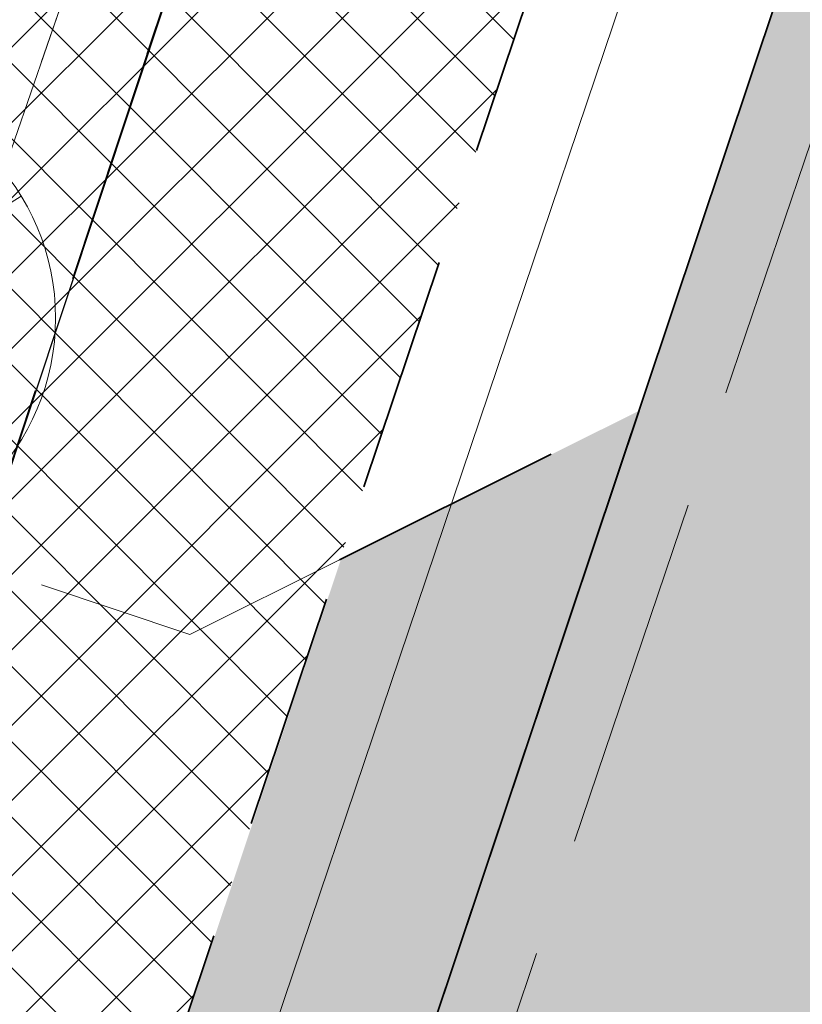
# Model space of a CAD drawing. Header units: metres. Extents: x 6599594 to 6600699, y 5687867 to 5691114.
# Tile 164 of 256: x 6599939.48 to 6599942.79, y 5688839.24 to 5688843.4. Entities that reach past the tile are written whole.
import ezdxf

# ---------------------------------------------------------------- set-up
doc = ezdxf.new("R2010")
doc.units = ezdxf.units.M
doc.header["$MEASUREMENT"] = 0
for name, pattern in [('1', [0]), ('BUF', [0]), ('BUG', [1.5, 1, -0.5]), ('GUK', [2, 1.5, -0.5]), ('GUZ', [1, 0.5, -0.5]), ('L_0_04', [1.5, 1, -0.5]), ('L_0_06', [2, 1.5, -0.5])]:
    doc.linetypes.add(name, pattern=pattern)
for name, color, linetype, lineweight in [('_kolor chodnik', 50, '1', 5), ('_kolor jezdnia', 4, '1', 0), ('_kolor pobocze', 211, '1', 5), ('_kolor zjazdy kostka', 7, '1', 5), ('_kolor ścieżka @ 1', 10, '1', 0), ('_kraweznik', 7, 'CONTINUOUS', 35), ('_kraweznik niski', 150, 'CONTINUOUS', 35), ('_linie', 7, 'BUG', 5), ('_obrzeze', 10, 'BUG', 35), ('_wycinka', 10, 'BUF', 15), ('Dzialki', 130, '1', 30), ('Kontury', 252, 'GUK', 9), ('OT_Komunikacja', 7, 'CONTINUOUS', 0), ('OT_ZagospodarowanieTerenu', 7, 'CONTINUOUS', 0), ('Uzytki', 252, 'GUZ', 9)]:
    doc.layers.add(name, color=color, linetype=linetype, lineweight=lineweight)
pattern_1 = [(45, (0, 0), (-0.1414213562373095, 0.1414213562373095), []), (135, (0, 0), (-0.1414213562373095, -0.1414213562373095), [])]

# ---------------------------------------------------------------- blocks, each defined once
blk = doc.blocks.new('ddddd')
at = {"layer": '_wycinka'}
for p, q in [((6600244.106448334, 5690836.218476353), (6600245.135551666, 5690834.535523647)), ((6600245.462476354, 5690835.891551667), (6600243.779523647, 5690834.862448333))]:
    blk.add_line(p, q, dxfattribs=at)
blk.add_circle((6600244.621, 5690835.377), 0.986329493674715, dxfattribs=at)

msp = doc.modelspace()

# ---------------------------------------------------------------- hatches: boundary and pattern name
at = {"layer": '_kolor chodnik'}
h = msp.add_hatch(dxfattribs=at)
h.set_pattern_fill('ANSI37', color=256, scale=1.6)
h.set_pattern_definition(pattern_1)
h.paths.add_polyline_path([(6599849.938171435, 5688542.085872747), (6599852.232147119, 5688548.938742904), (6599853.573135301, 5688548.489851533), (6599853.827082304, 5688549.248475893), (6599851.793849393, 5688549.929093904), (6599849.895278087, 5688548.982823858), (6599847.823506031, 5688542.793750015)])
edge = h.paths.add_edge_path()
edge.add_line((6600018.106075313, 5689087.454911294), (6600022.42781917, 5689091.229234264))
edge.add_line((6600022.42781917, 5689091.229234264), (6600020.233254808, 5689093.742094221))
edge.add_line((6600020.233254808, 5689093.742094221), (6600017.159471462, 5689091.057656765))
edge.add_arc((6600023.275194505, 5689085.385140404), 8.34143334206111, 137.1531558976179, 148.8016577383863)
edge.add_line((6600016.140105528, 5689089.706021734), (6600018.106075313, 5689087.454911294))
h.paths.add_polyline_path([(6600038.501784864, 5689187.59229436), (6600037.906968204, 5689187.700586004), (6600037.638296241, 5689186.224843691), (6600038.240083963, 5689186.115282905)])
h.paths.add_polyline_path([(6600069.098302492, 5689360.276020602), (6600068.321239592, 5689360.413462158), (6600068.064048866, 5689358.936495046), (6600068.836639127, 5689358.799546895)])
h.paths.add_polyline_path([(6600082.393785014, 5689362.950258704), (6600082.941124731, 5689366.103121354), (6600081.481377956, 5689366.361351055), (6600080.923159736, 5689363.210828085)])
h.paths.add_polyline_path([(6600074.022236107, 5689388.065861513), (6600072.983907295, 5689388.249860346), (6600072.723374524, 5689386.772538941), (6600073.760538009, 5689386.588865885)])
h.paths.add_polyline_path([(6600105.602402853, 5689486.45426531), (6600106.738797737, 5689489.760539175), (6600105.28818975, 5689490.281952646), (6600104.132785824, 5689486.965912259)])
h.paths.add_polyline_path([(6600132.519778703, 5689678.737346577), (6600131.636986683, 5689678.922259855), (6600131.330470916, 5689677.453953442), (6600132.212256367, 5689677.269208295)])
h.paths.add_polyline_path([(6600156.649397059, 5689798.7449027), (6600156.48800471, 5689797.95886096), (6600157.450195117, 5689797.757316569), (6600157.615023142, 5689798.542205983)])
h.paths.add_polyline_path([(6600189.055358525, 5689948.643107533), (6600187.902868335, 5689948.884512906), (6600187.600024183, 5689947.417400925), (6600188.748131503, 5689947.176379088)])
edge = h.paths.add_edge_path()
edge.add_line((6600204.459383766, 5690032.969035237), (6600204.153258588, 5690031.227801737))
edge.add_arc((6600202.328347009, 5690027.299936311), 4.331100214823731, 41.853001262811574, 65.08011546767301, ccw=False)
edge.add_arc((6600032.903931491, 5690051.979071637), 174.020003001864, 352.8070218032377, 353.495463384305)
edge.add_arc((6600202.372679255, 5690027.343587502), 5.999999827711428, 55.12102442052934, 69.64815978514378)
edge = h.paths.add_edge_path()
edge.add_line((6600205.046027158, 5690040.265402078), (6600204.972740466, 5690038.483452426))
edge.add_arc((6600203.986269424, 5690044.401803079), 5.999999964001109, 279.4630688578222, 294.9140560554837)
edge.add_line((6600206.513819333, 5690038.960158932), (6600206.607027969, 5690041.030672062))
edge.add_arc((6600203.986269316, 5690044.401803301), 4.270000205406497, 284.3702444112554, 307.86193139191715, ccw=False)
edge = h.paths.add_edge_path()
edge.add_arc((6600203.547470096, 5690044.558759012), 6.446878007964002, 324.43500910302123, 356.20133685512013, ccw=False)
edge.add_arc((6600203.986269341, 5690044.401803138), 6.000000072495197, 323.2169970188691, 357.4193489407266)
h.paths.add_polyline_path([(6600208.910055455, 5690121.713696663), (6600208.146285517, 5690121.748120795), (6600207.125602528, 5690121.794124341), (6600209.971605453, 5690121.665851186)])
edge = h.paths.add_edge_path()
edge.add_line((6600238.769818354, 5690481.648294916), (6600240.338176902, 5690490.87374652))
edge.add_line((6600240.338176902, 5690490.87374652), (6600241.251295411, 5690510.829461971))
edge.add_line((6600241.251295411, 5690510.829461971), (6600239.524022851, 5690510.928942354))
edge.add_line((6600239.524022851, 5690510.928942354), (6600238.633343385, 5690491.167757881))
edge.add_line((6600238.633343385, 5690491.167757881), (6600234.579716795, 5690467.661262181))
edge.add_line((6600234.579716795, 5690467.661262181), (6600234.449796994, 5690464.966873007))
edge.add_arc((6600242.443669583, 5690464.607462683), 8.001948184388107, 177.4256737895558, 268.2543056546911)
edge.add_line((6600242.199903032, 5690456.609228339), (6600242.216657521, 5690457.359274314))
edge.add_line((6600242.216657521, 5690457.359274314), (6600242.305257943, 5690458.836738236))
edge.add_arc((6600242.444504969, 5690464.607952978), 5.772894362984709, 177.0298084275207, 268.6178439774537, ccw=False)
edge.add_line((6600236.679365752, 5690464.907083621), (6600236.951876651, 5690470.95443634))
edge.add_line((6600236.951876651, 5690470.95443634), (6600238.15078669, 5690478.210832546))
edge.add_line((6600238.15078669, 5690478.210832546), (6600238.769818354, 5690481.648294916))
h.paths.add_polyline_path([(6600238.769818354, 5690481.648294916), (6600238.15078669, 5690478.210832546), (6600239.670056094, 5690477.930590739), (6600240.266710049, 5690481.376366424)])
edge = h.paths.add_edge_path()
edge.add_line((6600223.366500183, 5690460.339976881), (6600223.278629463, 5690457.997544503))
edge.add_arc((6600220.967166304, 5690465.656339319), 7.999999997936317, 286.7940807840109, 300.2738222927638)
edge.add_line((6600225.000231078, 5690458.747331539), (6600225.240084, 5690461.623695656))
edge.add_arc((6600221.105749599, 5690465.648640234), 5.76999998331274, 293.06724424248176, 315.7681070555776, ccw=False)
edge = h.paths.add_edge_path()
edge.add_arc((6600220.025145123, 5690444.676291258), 5.770000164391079, 37.996647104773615, 59.94382588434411, ccw=False)
edge.add_line((6600224.572175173, 5690448.22839199), (6600224.817793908, 5690451.081798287))
edge.add_arc((6600220.025145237, 5690444.676291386), 7.999999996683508, 53.19588653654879, 68.15166733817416)
edge.add_line((6600223.00235276, 5690452.101669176), (6600222.91504296, 5690449.670427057))
edge = h.paths.add_edge_path()
edge.add_arc((6600221.105749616, 5690465.648640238), 7.999999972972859, 328.0222308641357, 357.0132597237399)
edge.add_line((6600229.094882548, 5690465.23180147), (6600229.218816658, 5690467.593604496))
edge.add_line((6600229.218816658, 5690467.593604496), (6600228.218919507, 5690467.645774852))
edge.add_line((6600228.218919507, 5690467.645774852), (6600227.891778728, 5690461.411918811))
h.paths.add_polyline_path([(6600200.980142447, 5690012.236744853), (6600202.317278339, 5690011.956662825), (6600202.522293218, 5690012.935421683), (6600201.182321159, 5690013.216097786)])
h.paths.add_polyline_path([(6600196.457878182, 5689983.98337835), (6600195.202332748, 5689984.246370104), (6600194.899091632, 5689982.777335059), (6600196.150355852, 5689982.515240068)])
edge = h.paths.add_edge_path()
edge.add_line((6600112.305909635, 5689517.991018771), (6600112.691041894, 5689519.807934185))
edge.add_line((6600112.691041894, 5689519.807934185), (6600113.245521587, 5689522.423769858))
edge.add_line((6600113.245521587, 5689522.423769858), (6600111.553124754, 5689522.782507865))
edge.add_line((6600111.553124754, 5689522.782507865), (6600107.405864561, 5689503.21722655))
edge.add_line((6600107.405864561, 5689503.21722655), (6600099.494506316, 5689480.361667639))
edge.add_line((6600099.494506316, 5689480.361667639), (6600099.182814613, 5689478.891218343))
edge.add_arc((6600107.008997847, 5689477.232359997), 8.000059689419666, 168.0325629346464, 257.7529108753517)
edge.add_line((6600105.311960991, 5689469.414366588), (6600105.784990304, 5689471.593619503))
edge.add_arc((6600107.008927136, 5689477.232314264), 5.769999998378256, 168.0321375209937, 257.7533362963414, ccw=False)
edge.add_line((6600101.364343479, 5689478.42879883), (6600101.647245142, 5689479.76342708))
edge.add_line((6600101.647245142, 5689479.76342708), (6600104.132785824, 5689486.965912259))
edge.add_line((6600104.132785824, 5689486.965912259), (6600105.28818975, 5689490.281952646))
edge.add_line((6600105.28818975, 5689490.281952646), (6600108.240043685, 5689498.809726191))
edge.add_line((6600108.240043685, 5689498.809726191), (6600112.305909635, 5689517.991018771))
h.paths.add_polyline_path([(6600136.009573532, 5689645.499114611), (6600138.333647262, 5689645.012304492), (6600138.661671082, 5689646.578318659), (6600134.869459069, 5689647.372651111)])
at = {"layer": '_kolor jezdnia'}
h = msp.add_hatch(dxfattribs=at)
h.set_pattern_fill('ANSI37', color=4, scale=3.5)
h.set_pattern_definition([(45, (0, 0), (-0.3093592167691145, 0.3093592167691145), []), (135, (0, 0), (-0.3093592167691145, -0.3093592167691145), [])])
edge = h.paths.add_edge_path()
edge.add_line((6599833.066047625, 5688539.933393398), (6599850.649511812, 5688527.983462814))
edge.add_arc((6599857.337592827, 5688536.653968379), 10.95025544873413, 169.5012687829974, 232.3548431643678, ccw=False)
edge.add_arc((6599858.085851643, 5688536.618142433), 11.69295282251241, 162.2507788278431, 169.9967502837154, ccw=False)
edge.add_line((6599846.949484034, 5688540.182754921), (6599847.823506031, 5688542.793750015))
edge.add_line((6599847.823506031, 5688542.793750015), (6599849.895278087, 5688548.982823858))
edge.add_line((6599849.895278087, 5688548.982823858), (6599852.434748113, 5688556.56906746))
edge.add_line((6599852.434748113, 5688556.56906746), (6599928.48625871, 5688783.760284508))
edge.add_line((6599928.48625871, 5688783.760284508), (6599931.025728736, 5688791.34652811))
edge.add_line((6599931.025728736, 5688791.34652811), (6599996.657773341, 5688987.411326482))
edge.add_line((6599996.657773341, 5688987.411326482), (6599999.197243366, 5688994.997570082))
edge.add_line((6599999.197243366, 5688994.997570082), (6600021.930100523, 5689062.908193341))
edge.add_line((6600021.930100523, 5689062.908193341), (6600017.620224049, 5689067.371531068))
edge.add_line((6600017.620224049, 5689067.371531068), (6600016.714558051, 5689064.654078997))
edge.add_line((6600016.714558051, 5689064.654078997), (6600012.423620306, 5689051.835617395))
edge.add_line((6600012.423620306, 5689051.835617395), (6600009.884150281, 5689044.249373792))
edge.add_line((6600009.884150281, 5689044.249373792), (6599977.53516164, 5688947.612159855))
edge.add_line((6599977.53516164, 5688947.612159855), (6599974.995691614, 5688940.025916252))
edge.add_line((6599974.995691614, 5688940.025916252), (6599942.096912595, 5688841.746295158))
edge.add_line((6599942.096912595, 5688841.746295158), (6599939.557442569, 5688834.160051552))
edge.add_line((6599939.557442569, 5688834.160051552), (6599882.679288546, 5688664.246042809))
edge.add_line((6599882.679288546, 5688664.246042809), (6599880.139818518, 5688656.659799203))
edge.add_line((6599880.139818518, 5688656.659799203), (6599852.46454386, 5688573.984527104))
edge.add_line((6599852.46454386, 5688573.984527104), (6599842.470137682, 5688544.127903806))
edge.add_arc((6599835.706422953, 5688546.652910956), 7.219660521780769, 248.5480913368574, 339.52856074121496, ccw=False)
h.paths.add_polyline_path([(6600044.653202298, 5689172.271628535), (6600046.276244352, 5689181.431901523), (6600047.759199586, 5689189.801539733), (6600051.0603021, 5689208.432603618), (6600052.368792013, 5689215.817578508), (6600054.808584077, 5689229.587499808), (6600056.11707399, 5689236.972474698), (6600057.346666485, 5689243.912161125), (6600058.655146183, 5689251.297078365), (6600058.831439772, 5689252.292060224), (6600060.098987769, 5689259.445963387), (6600060.139929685, 5689259.677035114), (6600061.407468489, 5689266.830886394), (6600072.329030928, 5689328.470998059), (6600073.637511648, 5689335.855921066), (6600077.337304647, 5689356.73715072), (6600078.820259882, 5689365.106788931), (6600081.142794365, 5689378.214921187), (6600082.538516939, 5689386.092227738), (6600095.187867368, 5689457.483787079), (6600091.082877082, 5689465.8405575), (6600089.043088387, 5689454.328211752), (6600087.870641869, 5689447.711051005), (6600087.560133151, 5689445.958573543), (6600086.562151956, 5689440.326076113), (6600082.433200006, 5689417.022719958), (6600080.95024477, 5689408.65308175), (6600077.202698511, 5689387.502337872), (6600075.719743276, 5689379.132699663), (6600073.469199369, 5689366.430874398), (6600071.986244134, 5689358.061236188), (6600069.98686466, 5689346.776955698), (6600068.591142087, 5689338.899649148), (6600065.559290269, 5689321.78820693), (6600064.163567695, 5689313.910900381), (6600059.719426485, 5689288.828650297), (6600058.323703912, 5689280.951343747), (6600057.563846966, 5689276.662793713), (6600056.168124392, 5689268.785487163), (6600054.804920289, 5689261.091711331), (6600053.409197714, 5689253.21440478), (6600053.264817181, 5689252.399536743), (6600051.869094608, 5689244.522230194), (6600051.183555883, 5689240.653124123), (6600049.787833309, 5689232.775817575), (6600046.593849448, 5689214.749319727), (6600045.198126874, 5689206.872013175), (6600044.41754409, 5689202.466488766), (6600042.934588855, 5689194.096850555), (6600036.429952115, 5689157.38538759), (6600034.946996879, 5689149.01574938), (6600030.579776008, 5689124.367629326), (6600027.529365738, 5689107.151445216), (6600024.895072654, 5689094.014582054), (6600030.583685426, 5689094.264316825), (6600032.945013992, 5689106.191885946), (6600043.170247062, 5689163.901990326)])
edge = h.paths.add_edge_path()
edge.add_line((6600111.106812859, 5689535.144351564), (6600111.256844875, 5689535.85214863))
edge.add_line((6600111.256844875, 5689535.85214863), (6600112.915748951, 5689543.678261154))
edge.add_line((6600112.915748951, 5689543.678261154), (6600117.304772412, 5689564.384094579))
edge.add_line((6600117.304772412, 5689564.384094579), (6600119.067357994, 5689572.699339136))
edge.add_line((6600119.067357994, 5689572.699339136), (6600120.087667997, 5689577.512794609))
edge.add_line((6600120.087667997, 5689577.512794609), (6600121.642890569, 5689584.849775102))
edge.add_line((6600121.642890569, 5689584.849775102), (6600128.436769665, 5689616.900852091))
edge.add_line((6600128.436769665, 5689616.900852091), (6600129.991992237, 5689624.237832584))
edge.add_line((6600129.991992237, 5689624.237832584), (6600132.660554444, 5689636.827148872))
edge.add_line((6600132.660554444, 5689636.827148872), (6600133.208838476, 5689639.444704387))
edge.add_line((6600133.208838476, 5689639.444704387), (6600134.848957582, 5689647.274775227))
edge.add_line((6600134.848957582, 5689647.274775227), (6600138.97649476, 5689666.979995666))
edge.add_line((6600138.97649476, 5689666.979995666), (6600140.51410642, 5689674.320687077))
edge.add_line((6600140.51410642, 5689674.320687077), (6600145.209128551, 5689696.735129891))
edge.add_line((6600145.209128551, 5689696.735129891), (6600146.746740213, 5689704.075821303))
edge.add_line((6600146.746740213, 5689704.075821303), (6600151.462308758, 5689726.588354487))
edge.add_line((6600151.462308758, 5689726.588354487), (6600152.999920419, 5689733.929045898))
edge.add_line((6600152.999920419, 5689733.929045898), (6600155.244070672, 5689744.642813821))
edge.add_line((6600155.244070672, 5689744.642813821), (6600156.781682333, 5689751.983505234))
edge.add_line((6600156.781682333, 5689751.983505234), (6600161.635515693, 5689775.156126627))
edge.add_line((6600161.635515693, 5689775.156126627), (6600163.378142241, 5689783.475576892))
edge.add_line((6600163.378142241, 5689783.475576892), (6600163.850769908, 5689785.731942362))
edge.add_line((6600163.850769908, 5689785.731942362), (6600167.028500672, 5689800.902704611))
edge.add_line((6600167.028500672, 5689800.902704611), (6600179.49088801, 5689860.399222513))
edge.add_line((6600179.49088801, 5689860.399222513), (6600181.233514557, 5689868.718672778))
edge.add_line((6600181.233514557, 5689868.718672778), (6600181.84713393, 5689871.648144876))
edge.add_line((6600181.84713393, 5689871.648144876), (6600183.384745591, 5689878.988836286))
edge.add_line((6600183.384745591, 5689878.988836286), (6600184.935818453, 5689886.393792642))
edge.add_line((6600184.935818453, 5689886.393792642), (6600186.575937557, 5689894.223863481))
edge.add_line((6600186.575937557, 5689894.223863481), (6600194.05133812, 5689929.912074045))
edge.add_line((6600194.05133812, 5689929.912074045), (6600195.691457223, 5689937.742144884))
edge.add_line((6600195.691457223, 5689937.742144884), (6600202.915799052, 5689972.231779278))
edge.add_line((6600202.915799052, 5689972.231779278), (6600204.555918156, 5689980.061850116))
edge.add_line((6600204.555918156, 5689980.061850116), (6600206.062781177, 5689987.255744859))
edge.add_line((6600206.062781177, 5689987.255744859), (6600207.702900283, 5689995.085815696))
edge.add_line((6600207.702900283, 5689995.085815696), (6600210.232559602, 5690007.162628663))
edge.add_line((6600210.232559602, 5690007.162628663), (6600211.694938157, 5690014.144150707))
edge.add_arc((6600028.177652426, 5690052.584442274), 187.5000004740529, 348.1696294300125, 357.4195276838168)
edge.add_line((6600215.487522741, 5690044.142720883), (6600208.310270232, 5690026.480446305))
edge.add_arc((6600032.903933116, 5690051.97907145), 177.2500013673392, 348.1696294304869, 351.7289130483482, ccw=False)
edge.add_line((6600206.38894146, 5690015.640182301), (6600205.966941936, 5690013.625519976))
edge.add_line((6600205.966941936, 5690013.625519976), (6600204.326822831, 5690005.795449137))
edge.add_line((6600204.326822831, 5690005.795449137), (6600197.076961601, 5689971.183982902))
edge.add_line((6600197.076961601, 5689971.183982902), (6600195.334335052, 5689962.864532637))
edge.add_line((6600195.334335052, 5689962.864532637), (6600193.44722506, 5689953.855305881))
edge.add_line((6600193.44722506, 5689953.855305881), (6600191.909227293, 5689946.512771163))
edge.add_line((6600191.909227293, 5689946.512771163), (6600185.496844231, 5689915.899498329))
edge.add_line((6600185.496844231, 5689915.899498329), (6600183.856521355, 5689908.068454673))
edge.add_line((6600183.856521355, 5689908.068454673), (6600182.066605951, 5689899.523243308))
edge.add_line((6600182.066605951, 5689899.523243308), (6600180.32407057, 5689891.204228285))
edge.add_line((6600180.32407057, 5689891.204228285), (6600174.320344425, 5689862.541919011))
edge.add_line((6600174.320344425, 5689862.541919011), (6600172.577809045, 5689854.222903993))
edge.add_line((6600172.577809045, 5689854.222903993), (6600163.663810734, 5689811.666703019))
edge.add_line((6600163.663810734, 5689811.666703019), (6600162.023782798, 5689803.837067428))
edge.add_line((6600162.023782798, 5689803.837067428), (6600160.924220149, 5689798.587659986))
edge.add_line((6600160.924220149, 5689798.587659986), (6600159.279208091, 5689790.734229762))
edge.add_line((6600159.279208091, 5689790.734229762), (6600157.107250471, 5689780.365115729))
edge.add_line((6600157.107250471, 5689780.365115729), (6600155.462238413, 5689772.511685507))
edge.add_line((6600155.462238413, 5689772.511685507), (6600153.380318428, 5689762.572418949))
edge.add_line((6600153.380318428, 5689762.572418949), (6600151.735124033, 5689754.718118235))
edge.add_line((6600151.735124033, 5689754.718118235), (6600148.586504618, 5689739.686336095))
edge.add_line((6600148.586504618, 5689739.686336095), (6600146.885007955, 5689731.563243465))
edge.add_line((6600146.885007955, 5689731.563243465), (6600141.75088822, 5689707.052510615))
edge.add_line((6600141.75088822, 5689707.052510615), (6600140.110896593, 5689699.223048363))
edge.add_line((6600140.110896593, 5689699.223048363), (6600133.483561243, 5689667.583574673))
edge.add_line((6600133.483561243, 5689667.583574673), (6600131.860394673, 5689659.834436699))
edge.add_line((6600131.860394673, 5689659.834436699), (6600131.740984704, 5689659.26436315))
edge.add_line((6600131.740984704, 5689659.26436315), (6600130.117814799, 5689651.515209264))
edge.add_line((6600130.117814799, 5689651.515209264), (6600127.27873359, 5689637.961189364))
edge.add_line((6600127.27873359, 5689637.961189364), (6600126.924568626, 5689636.290366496))
edge.add_line((6600126.924568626, 5689636.290366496), (6600125.166244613, 5689627.995226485))
edge.add_line((6600125.166244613, 5689627.995226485), (6600118.009503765, 5689594.232298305))
edge.add_line((6600118.009503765, 5689594.232298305), (6600116.25117975, 5689585.937158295))
edge.add_line((6600116.25117975, 5689585.937158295), (6600113.665314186, 5689573.737975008))
edge.add_line((6600113.665314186, 5689573.737975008), (6600111.898534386, 5689565.402943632))
edge.add_line((6600111.898534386, 5689565.402943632), (6600104.889982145, 5689532.339115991))
edge.add_line((6600104.889982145, 5689532.339115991), (6600103.22663594, 5689524.492047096))
edge.add_line((6600103.22663594, 5689524.492047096), (6600096.623876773, 5689493.342605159))
edge.add_line((6600096.623876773, 5689493.342605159), (6600094.968986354, 5689485.535427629))
edge.add_line((6600094.968986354, 5689485.535427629), (6600094.300101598, 5689482.379870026))
edge.add_line((6600094.300101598, 5689482.379870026), (6600099.182814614, 5689478.891218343))
edge.add_line((6600099.182814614, 5689478.891218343), (6600099.494506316, 5689480.361667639))
edge.add_line((6600099.494506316, 5689480.361667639), (6600111.106812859, 5689535.144351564))
edge = h.paths.add_edge_path()
edge.add_arc((6600239.213891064, 5690851.400367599), 10.00000000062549, -2.8342403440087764, 76.13703556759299, ccw=False)
edge.add_line((6600249.201658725, 5690850.905901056), (6600249.082723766, 5690848.503524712))
edge.add_line((6600249.082723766, 5690848.503524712), (6600247.016487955, 5690806.767468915))
edge.add_line((6600247.016487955, 5690806.767468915), (6600246.092398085, 5690789.152178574))
edge.add_line((6600246.092398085, 5690789.152178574), (6600233.768116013, 5690572.015170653))
edge.add_line((6600233.768116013, 5690572.015170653), (6600228.959056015, 5690465.296202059))
edge.add_line((6600228.959056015, 5690465.296202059), (6600234.588724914, 5690465.017134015))
edge.add_line((6600234.588724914, 5690465.017134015), (6600239.262540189, 5690571.767576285))
edge.add_line((6600239.262540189, 5690571.767576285), (6600252.50503885, 5690806.400146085))
edge.add_line((6600252.50503885, 5690806.400146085), (6600254.569211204, 5690848.094521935))
edge.add_arc((6600262.559425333, 5690847.6989487), 7.999999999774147, 76.13703557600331, 177.1657596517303, ccw=False)
edge.add_line((6600264.476229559, 5690855.465921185), (6600241.609896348, 5690861.109083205))
edge = h.paths.add_edge_path()
edge.add_line((6600250.031475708, 5690451.625307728), (6600250.231741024, 5690455.772579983))
edge.add_line((6600250.231741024, 5690455.772579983), (6600246.257763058, 5690456.417303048))
edge.add_line((6600246.257763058, 5690456.417303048), (6600242.171761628, 5690456.61060902))
edge.add_arc((6600242.563100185, 5690464.586983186), 7.985968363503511, 176.9123644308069, 267.1911945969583, ccw=False)
edge.add_line((6600234.588724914, 5690465.017134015), (6600228.959056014, 5690465.296202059))
edge.add_arc((6600220.965133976, 5690465.657286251), 8.002072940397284, 267.8289300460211, 357.413716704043, ccw=False)
edge.add_line((6600220.661989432, 5690457.660957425), (6600212.406915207, 5690458.119572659))
edge.add_line((6600212.406915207, 5690458.119572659), (6600208.431872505, 5690457.817501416))
edge.add_line((6600208.431872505, 5690457.817501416), (6600208.233912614, 5690454.548331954))
edge.add_line((6600208.233912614, 5690454.548331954), (6600212.129565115, 5690453.127270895))
edge.add_line((6600212.129565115, 5690453.127270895), (6600218.640548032, 5690452.76554962))
edge.add_line((6600218.640548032, 5690452.76554962), (6600216.486747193, 5690452.885205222))
edge.add_line((6600216.486747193, 5690452.885205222), (6600220.468905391, 5690452.663974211))
edge.add_arc((6600220.025145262, 5690444.676291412), 7.99999997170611, -0.3386579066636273, 86.8201700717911, ccw=False)
edge.add_line((6600228.025005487, 5690444.629006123), (6600227.803602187, 5690439.649256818))
edge.add_line((6600227.803602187, 5690439.649256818), (6600226.885525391, 5690435.936828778))
edge.add_line((6600226.885525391, 5690435.936828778), (6600225.534849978, 5690405.967249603))
edge.add_line((6600225.534849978, 5690405.967249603), (6600226.115199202, 5690402.187514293))
edge.add_line((6600226.115199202, 5690402.187514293), (6600213.445139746, 5690121.008786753))
edge.add_line((6600213.445139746, 5690121.008786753), (6600213.352800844, 5690118.960058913))
edge.add_line((6600213.352800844, 5690118.960058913), (6600209.980184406, 5690044.131649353))
edge.add_arc((6600203.98626942, 5690044.401803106), 5.999999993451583, 257.4162346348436, 357.41934921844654, ccw=False)
edge.add_line((6600202.679069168, 5690038.545931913), (6600201.589735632, 5690033.666039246))
edge.add_line((6600201.589735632, 5690033.666039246), (6600203.67987942, 5690033.199458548))
edge.add_arc((6600202.372679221, 5690027.343587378), 5.999999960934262, -8.27108729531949, 77.41623506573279, ccw=False)
edge.add_line((6600208.310270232, 5690026.480446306), (6600215.487522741, 5690044.142720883))
edge.add_line((6600215.487522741, 5690044.142720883), (6600216.199687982, 5690059.9446614))
edge.add_line((6600216.199687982, 5690059.9446614), (6600216.537356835, 5690067.437056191))
edge.add_line((6600216.537356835, 5690067.437056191), (6600223.893528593, 5690230.66011469))
edge.add_line((6600223.893528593, 5690230.66011469), (6600224.231197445, 5690238.152509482))
edge.add_line((6600224.231197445, 5690238.152509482), (6600233.507835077, 5690443.987992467))
edge.add_arc((6600241.499722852, 5690443.627812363), 7.999999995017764, 87.29208981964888, 177.4195277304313, ccw=False)
edge.add_line((6600241.877677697, 5690451.618879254), (6600246.021541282, 5690451.422886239))
edge.add_line((6600246.021541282, 5690451.422886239), (6600246.427694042, 5690451.44338883))
edge.add_line((6600246.427694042, 5690451.44338883), (6600246.79397003, 5690451.461878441))
edge.add_line((6600246.79397003, 5690451.461878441), (6600250.031475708, 5690451.625307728))
edge = h.paths.add_edge_path()
edge.add_line((6600007.33756506, 5689086.20374581), (6600006.980466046, 5689080.740822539))
edge.add_line((6600006.980466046, 5689080.740822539), (6600007.229745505, 5689080.720859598))
edge.add_line((6600007.229745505, 5689080.720859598), (6600008.093335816, 5689080.601653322))
edge.add_line((6600008.093335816, 5689080.601653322), (6600008.702681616, 5689080.53831051))
edge.add_arc((6600008.140193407, 5689070.554142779), 9.999999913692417, -18.557800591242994, 86.77547804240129, ccw=False)
edge.add_line((6600017.620224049, 5689067.371531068), (6600021.930100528, 5689062.908193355))
edge.add_arc((6599734.83819726, 5689159.011261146), 302.7499967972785, 341.4922000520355, 343.8640860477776)
edge.add_arc((6600034.895369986, 5689072.315877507), 9.581213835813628, 98.63328270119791, 164.5273290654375, ccw=False)
edge.add_line((6600033.457137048, 5689081.788529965), (6600033.832640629, 5689081.798737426))
edge.add_line((6600033.832640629, 5689081.798737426), (6600034.422462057, 5689082.05700874))
edge.add_line((6600034.422462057, 5689082.05700874), (6600036.833623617, 5689082.139040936))
edge.add_line((6600036.833623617, 5689082.139040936), (6600036.730225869, 5689087.148851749))
edge.add_line((6600036.730225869, 5689087.148851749), (6600036.579860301, 5689087.134303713))
edge.add_arc((6600036.479565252, 5689093.136286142), 6.002820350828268, 169.1687651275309, 270.9573417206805, ccw=False)
edge.add_line((6600030.583685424, 5689094.264316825), (6600024.895072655, 5689094.014582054))
edge.add_arc((6600015.200558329, 5689096.162123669), 9.929528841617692, 271.0943432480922, 347.5094668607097, ccw=False)
edge.add_arc((6600014.909438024, 5689089.646776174), 3.446070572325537, 264.4236009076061, 278.0194998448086, ccw=False)
edge.add_line((6600014.574573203, 5689086.217014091), (6600014.299554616, 5689086.232508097))
edge.add_line((6600014.299554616, 5689086.232508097), (6600010.474232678, 5689086.448019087))
edge.add_line((6600010.474232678, 5689086.448019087), (6600007.33756506, 5689086.20374581))
edge = h.paths.add_edge_path()
edge.add_line((6600105.490725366, 5689463.953528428), (6600106.927559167, 5689464.047234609))
edge.add_line((6600106.927559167, 5689464.047234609), (6600107.835, 5689468.66))
edge.add_line((6600107.835, 5689468.66), (6600105.311960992, 5689469.414366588))
edge.add_arc((6600107.008997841, 5689477.232359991), 8.000059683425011, 168.0325628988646, 257.75291091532, ccw=False)
edge.add_line((6600099.182814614, 5689478.891218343), (6600094.300101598, 5689482.379870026))
edge.add_arc((6600586.245114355, 5689378.104238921), 502.8750369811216, 168.032376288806, 169.9522165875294)
edge.add_line((6600091.082877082, 5689465.8405575), (6600095.187867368, 5689457.483787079))
edge.add_arc((6600103.065173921, 5689456.088064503), 8.000000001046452, 77.7533362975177, 169.9524553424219, ccw=False)
edge.add_line((6600104.762140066, 5689463.906012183), (6600105.490725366, 5689463.953528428))
at = {"layer": '_kolor pobocze'}
h = msp.add_hatch(dxfattribs=at)
h.set_pattern_fill('ANSI37', color=256, scale=1.6)
h.set_pattern_definition(pattern_1)
edge = h.paths.add_edge_path()
edge.add_line((6600035.926965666, 5689101.569442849), (6600036.046865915, 5689102.311543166))
edge.add_arc((6600058.171848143, 5689233.778275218), 133.3154772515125, 259.4578941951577, 260.4470163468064, ccw=False)
edge.add_line((6600033.780707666, 5689102.713067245), (6600032.142559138, 5689101.847662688))
edge.add_arc((6599734.838175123, 5689159.011266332), 302.7500195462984, 347.6801154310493, 349.11639019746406, ccw=False)
edge.add_arc((6600036.478170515, 5689093.133441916), 6.000000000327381, 167.68011541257, 271.5571101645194)
edge.add_line((6600036.64121064, 5689087.1356575), (6600036.730491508, 5689087.137804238))
edge.add_line((6600036.730491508, 5689087.137804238), (6600036.712463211, 5689087.887583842))
edge.add_line((6600036.712463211, 5689087.887583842), (6600036.559840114, 5689087.884077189))
edge.add_arc((6600036.482532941, 5689093.14290691), 5.259397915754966, 170.6455005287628, 270.8422131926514, ccw=False)
edge.add_arc((6600545.796425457, 5688991.216220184), 524.6691769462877, 167.9170060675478, 168.7028219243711, ccw=False)
edge.add_line((6600032.751078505, 5689101.044345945), (6600034.011432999, 5689101.917298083))
edge.add_line((6600034.011432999, 5689101.917298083), (6600035.926965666, 5689101.569442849))
edge = h.paths.add_edge_path()
edge.add_line((6600002.828843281, 5688994.032881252), (6600003.066918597, 5688994.74409159))
edge.add_line((6600003.066918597, 5688994.74409159), (6600001.227880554, 5688995.359703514))
edge.add_line((6600001.227880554, 5688995.359703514), (6600000.55876659, 5688996.702196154))
edge.add_line((6600000.55876659, 5688996.702196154), (6600022.641310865, 5689062.67011804))
edge.add_arc((6599734.838193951, 5689159.011262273), 303.5000002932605, 341.4922000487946, 343.8640860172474)
edge.add_arc((6600035.267451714, 5689072.092773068), 9.250000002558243, 91.55711016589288, 163.8640860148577, ccw=False)
edge.add_line((6600035.016098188, 5689081.339357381), (6600036.868703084, 5689081.389717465))
edge.add_line((6600036.868703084, 5689081.389717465), (6600036.850674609, 5689082.139504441))
edge.add_line((6600036.850674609, 5689082.139504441), (6600034.99571817, 5689082.089080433))
edge.add_arc((6600035.267451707, 5689072.092773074), 9.999999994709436, 91.55711014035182, 163.8640860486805)
edge.add_arc((6599734.838192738, 5689159.011262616), 302.7500015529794, 341.4922000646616, 343.8640860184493, ccw=False)
edge.add_line((6600021.930100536, 5689062.908193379), (6599999.748942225, 5688996.645678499))
edge.add_line((6599999.748942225, 5688996.645678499), (6600000.695212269, 5688994.747107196))
edge.add_line((6600000.695212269, 5688994.747107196), (6600002.828843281, 5688994.032881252))
h.paths.add_polyline_path([(6599971.7492186, 5688907.297112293), (6599971.084233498, 5688908.631320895), (6599997.822068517, 5688988.526766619), (6599999.164561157, 5688989.195880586), (6600001.003599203, 5688988.580268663), (6600001.241674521, 5688989.291479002), (6599999.108043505, 5688990.005704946), (6599997.209472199, 5688989.059434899), (6599970.270280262, 5688908.583087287), (6599971.216550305, 5688906.684515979), (6599973.350181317, 5688905.970290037), (6599973.588256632, 5688906.681500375)])
h.paths.add_polyline_path([(6599932.504667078, 5688790.060553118), (6599931.835553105, 5688791.403045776), (6599968.343406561, 5688900.4641754), (6599969.685899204, 5688901.133289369), (6599971.524937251, 5688900.517677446), (6599971.763012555, 5688901.228887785), (6599969.629381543, 5688901.94311373), (6599967.730810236, 5688900.996843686), (6599931.025728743, 5688791.34652811), (6599931.971998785, 5688789.447956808), (6599934.105629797, 5688788.73373086), (6599934.343705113, 5688789.4449412)])
at = {"layer": '_kolor zjazdy kostka'}
h = msp.add_hatch(dxfattribs=at)
h.set_pattern_fill('ANSI37', color=256, scale=1.6)
h.set_pattern_definition(pattern_1)
h.paths.add_polyline_path([(6600244.137440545, 5690813.934732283), (6600242.369522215, 5690814.022127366), (6600242.097568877, 5690808.528921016), (6600243.865482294, 5690808.441426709)])
h.paths.add_polyline_path([(6600247.012128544, 5690806.679412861), (6600247.442736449, 5690815.377295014), (6600247.393289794, 5690814.378518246), (6600247.113277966, 5690808.722537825)])
h.paths.add_polyline_path([(6600242.297085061, 5690788.088808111), (6600240.958726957, 5690788.155683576), (6600240.648818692, 5690782.664569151), (6600241.987258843, 5690782.599147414)])
h.paths.add_polyline_path([(6600245.558275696, 5690780.919298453), (6600246.037231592, 5690789.405686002), (6600244.985820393, 5690788.453468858), (6600244.612601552, 5690781.981345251)])
h.paths.add_polyline_path([(6600241.348405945, 5690723.711515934), (6600242.272017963, 5690722.691689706), (6600242.749709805, 5690731.155680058), (6600241.698138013, 5690730.203317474), (6600241.472690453, 5690726.27550499)])
h.paths.add_polyline_path([(6600225.772794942, 5690394.589141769), (6600224.731429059, 5690393.637598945), (6600224.461246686, 5690387.644646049), (6600225.412923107, 5690386.603142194)])
h.paths.add_polyline_path([(6600223.012390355, 5690333.280720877), (6600223.372595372, 5690341.272607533), (6600222.32835346, 5690340.318436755), (6600222.058239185, 5690334.324941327)])
h.paths.add_polyline_path([(6600215.496388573, 5690166.390602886), (6600215.856593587, 5690174.382489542), (6600214.812834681, 5690173.428760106), (6600214.542018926, 5690167.435062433)])
h.paths.add_polyline_path([(6600212.446537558, 5690121.053392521), (6600213.399499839, 5690120.010473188), (6600213.788744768, 5690128.503024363), (6600212.745135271, 5690127.54943145)])
h.paths.add_polyline_path([(6600209.977420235, 5690121.665589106), (6600210.225142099, 5690127.162117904), (6600207.346107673, 5690127.291879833), (6600207.119593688, 5690121.794395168)])
h.paths.add_polyline_path([(6600207.950178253, 5690070.725854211), (6600204.880846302, 5690070.828947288), (6600204.643784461, 5690065.333808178), (6600207.702521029, 5690065.204598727)])
h.paths.add_polyline_path([(6600200.981479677, 5690012.236464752), (6600199.969248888, 5690007.339980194), (6600201.282587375, 5690007.064882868), (6600202.31726072, 5690011.956666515)])
h.paths.add_polyline_path([(6600193.613960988, 5689970.406358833), (6600192.398010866, 5689970.660657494), (6600191.286205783, 5689965.274578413), (6600192.486379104, 5689965.023185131)])
h.paths.add_polyline_path([(6600189.061271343, 5689948.671423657), (6600189.98413328, 5689953.050774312), (6600188.818902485, 5689953.32186217), (6600187.908781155, 5689948.91282903)])
h.paths.add_polyline_path([(6600180.976201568, 5689915.317449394), (6600179.952861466, 5689910.421322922), (6600181.008474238, 5689910.200199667), (6600182.033843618, 5689915.09540201)])
h.paths.add_polyline_path([(6600176.508279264, 5689893.538690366), (6600177.476023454, 5689893.335973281), (6600178.603605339, 5689898.719146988), (6600177.636002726, 5689898.922290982)])
h.paths.add_polyline_path([(6600179.28182965, 5689859.401159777), (6600180.522246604, 5689860.211927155), (6600181.057490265, 5689860.561775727), (6600183.598022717, 5689860.029600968), (6600184.726606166, 5689865.412570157), (6600182.186324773, 5689865.943033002), (6600181.604764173, 5689866.832779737), (6600181.024456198, 5689867.720610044)])
h.paths.add_polyline_path([(6600160.200810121, 5689810.862606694), (6600159.232772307, 5689811.065842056), (6600158.207991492, 5689806.171529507), (6600159.175735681, 5689805.968812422)])
h.paths.add_polyline_path([(6600156.49391753, 5689797.987177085), (6600155.463416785, 5689793.068691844), (6600156.431160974, 5689792.865974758), (6600157.461419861, 5689797.784520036)])
edge = h.paths.add_edge_path()
edge.add_arc((6600173.111981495, 5689800.679690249), 5.999999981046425, 204.673115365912, 239.5411154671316, ccw=False)
edge.add_arc((6600173.162096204, 5689800.685330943), 6.047914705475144, 168.3203586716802, 204.5234866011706, ccw=False)
edge.add_line((6600167.239404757, 5689801.9096668), (6600163.651667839, 5689784.781499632))
edge.add_arc((6600169.524220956, 5689783.551410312), 5.999999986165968, 139.2146049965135, 168.1696294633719, ccw=False)
edge.add_arc((6600169.524220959, 5689783.551410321), 5.999999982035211, 96.80962310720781, 139.2146050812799, ccw=False)
edge.add_line((6600168.812796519, 5689789.509083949), (6600170.070461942, 5689795.507731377))
h.paths.add_polyline_path([(6600163.526364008, 5689776.866746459), (6600166.051243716, 5689776.337874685), (6600167.179826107, 5689781.720838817), (6600164.653945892, 5689782.249920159), (6600163.941148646, 5689783.340449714), (6600163.493329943, 5689784.025580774), (6600161.750703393, 5689775.706130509), (6600162.438017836, 5689776.155376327)])
h.paths.add_polyline_path([(6600152.614191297, 5689774.643430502), (6600153.639138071, 5689779.536616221), (6600152.646757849, 5689779.744928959), (6600151.646447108, 5689774.846147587)])
h.paths.add_polyline_path([(6600150.121074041, 5689767.466820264), (6600148.177624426, 5689758.16795459), (6600149.115997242, 5689757.971390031), (6600151.066362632, 5689767.268392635)])
h.paths.add_polyline_path([(6600142.970741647, 5689739.332500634), (6600141.888449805, 5689734.142420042), (6600144.036614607, 5689733.695518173), (6600145.123068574, 5689738.882330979)])
h.paths.add_polyline_path([(6600136.256357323, 5689701.052153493), (6600137.154085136, 5689700.864096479), (6600138.287960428, 5689706.274871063), (6600137.386492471, 5689706.464182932)])
h.paths.add_polyline_path([(6600130.081494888, 5689667.099389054), (6600129.212847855, 5689667.281639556), (6600128.083282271, 5689661.898895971), (6600128.953953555, 5689661.716447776)])
h.paths.add_polyline_path([(6600128.397394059, 5689659.030340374), (6600127.554144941, 5689659.207226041), (6600126.49340855, 5689653.810049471), (6600127.269860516, 5689653.647397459)])
h.paths.add_polyline_path([(6600134.990411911, 5689640.633636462), (6600137.30714639, 5689640.148363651), (6600138.339560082, 5689645.040620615), (6600136.015486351, 5689645.500958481), (6600135.435178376, 5689646.388788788), (6600134.8548704, 5689647.276619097), (6600133.214751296, 5689639.446548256), (6600134.102581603, 5689640.026856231)])
h.paths.add_polyline_path([(6600122.164164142, 5689634.294831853), (6600121.024067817, 5689628.914244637), (6600122.015114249, 5689628.705875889), (6600123.155614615, 5689634.086346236)])
h.paths.add_polyline_path([(6600114.54207576, 5689593.450769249), (6600113.493359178, 5689593.398339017), (6600112.364315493, 5689588.045694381), (6600113.29076438, 5689587.54753241)])
h.paths.add_polyline_path([(6600110.194543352, 5689572.941097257), (6600109.20781945, 5689573.148880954), (6600108.067717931, 5689567.768269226), (6600109.05014319, 5689567.535215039)])
h.paths.add_polyline_path([(6600119.083213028, 5689565.540446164), (6600119.089125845, 5689565.542290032), (6600121.462438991, 5689565.065690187), (6600122.598093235, 5689570.447168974), (6600120.229622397, 5689570.949214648), (6600119.651446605, 5689571.8119627), (6600119.073270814, 5689572.727655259), (6600117.310757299, 5689564.412754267)])
h.paths.add_polyline_path([(6600101.698666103, 5689532.937884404), (6600100.730666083, 5689533.141679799), (6600099.694214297, 5689528.250234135), (6600100.669121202, 5689528.045267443)])
h.paths.add_polyline_path([(6600094.064021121, 5689496.827028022), (6600093.080194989, 5689497.033910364), (6600092.036590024, 5689492.143967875), (6600093.038865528, 5689491.933250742)])
h.paths.add_polyline_path([(6600083.709836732, 5689453.74980843), (6600082.738586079, 5689448.336231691), (6600084.647281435, 5689448.027407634), (6600085.606840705, 5689453.416583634)])
h.paths.add_polyline_path([(6600084.434394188, 5689446.82589514), (6600083.348896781, 5689447.018140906), (6600082.567374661, 5689442.58660872), (6600083.649300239, 5689442.394910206)])
h.paths.add_polyline_path([(6600078.04194071, 5689410.721110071), (6600078.996952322, 5689416.137564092), (6600078.054833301, 5689416.304853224), (6600077.111232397, 5689410.886043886)])
h.paths.add_polyline_path([(6600072.911565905, 5689386.768652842), (6600071.960466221, 5689381.312635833), (6600072.800073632, 5689381.16322159), (6600073.766450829, 5689386.590709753)])
h.paths.add_polyline_path([(6600082.887400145, 5689379.432062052), (6600085.278102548, 5689379.03494316), (6600086.160383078, 5689383.956496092), (6600083.759726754, 5689384.355378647), (6600083.152078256, 5689385.224725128), (6600082.544429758, 5689386.094071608), (6600081.148707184, 5689378.216765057), (6600082.018053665, 5689378.824413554)])
h.paths.add_polyline_path([(6600080.731401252, 5689363.247695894), (6600080.041469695, 5689363.369939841), (6600079.433821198, 5689364.239286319), (6600078.8261727, 5689365.1086328), (6600077.343217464, 5689356.73899459), (6600078.212563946, 5689357.346643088), (6600079.081910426, 5689357.954291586), (6600081.429189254, 5689357.564866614), (6600082.388748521, 5689362.980514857)])
h.paths.add_polyline_path([(6600069.104215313, 5689360.304336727), (6600070.063917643, 5689365.720487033), (6600069.2708267, 5689365.861009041), (6600068.327152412, 5689360.441778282)])
h.paths.add_polyline_path([(6600066.550616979, 5689345.891799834), (6600065.546169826, 5689346.069805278), (6600064.677796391, 5689341.145792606), (6600065.678290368, 5689340.968483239)])
h.paths.add_polyline_path([(6600061.138656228, 5689321.077501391), (6600060.270282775, 5689316.15348863), (6600061.250715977, 5689315.979734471), (6600062.127590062, 5689320.902245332)])
h.paths.add_polyline_path([(6600055.325252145, 5689288.11325564), (6600054.456878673, 5689283.189242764), (6600055.410852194, 5689283.020177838), (6600056.283178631, 5689287.917022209)])
h.paths.add_polyline_path([(6600048.045675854, 5689182.819289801), (6600050.371939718, 5689182.407116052), (6600051.31444535, 5689187.67761207), (6600048.980409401, 5689188.064690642), (6600048.372760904, 5689188.934037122), (6600047.765112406, 5689189.803383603), (6600046.306982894, 5689181.603992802), (6600046.972918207, 5689182.069462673)])
h.paths.add_polyline_path([(6600040.943690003, 5689201.374141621), (6600039.339175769, 5689201.66987967), (6600038.429882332, 5689196.244216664), (6600039.984130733, 5689195.958493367)])
h.paths.add_polyline_path([(6600032.993704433, 5689156.473759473), (6600032.278185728, 5689156.600537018), (6600031.299242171, 5689151.188930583), (6600032.034145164, 5689151.058111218)])
h.paths.add_polyline_path([(6600026.309179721, 5689123.603833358), (6600025.417362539, 5689118.683970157), (6600026.271201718, 5689118.532684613), (6600027.143528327, 5689123.456001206)])
h.paths.add_polyline_path([(6600013.302986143, 5689054.462576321), (6600015.842456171, 5689062.048819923), (6600014.576741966, 5689061.417973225), (6600012.672139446, 5689055.728290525)])
h.paths.add_polyline_path([(6599974.547216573, 5688938.686171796), (6599977.086686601, 5688946.272415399), (6599975.820972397, 5688945.641568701), (6599973.916369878, 5688939.951886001)])
h.paths.add_polyline_path([(6599942.102825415, 5688841.748139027), (6599940.837111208, 5688841.117292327), (6599938.932508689, 5688835.427609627), (6599939.563355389, 5688834.161895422)])
h.paths.add_polyline_path([(6599882.685201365, 5688664.247886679), (6599881.419487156, 5688663.617039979), (6599879.514884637, 5688657.927357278), (6599880.145731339, 5688656.661643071)])
h.paths.add_polyline_path([(6599851.799762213, 5688549.930937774), (6599853.832995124, 5688549.250319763), (6599855.42016389, 5688553.991722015), (6599853.386930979, 5688554.672340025), (6599852.913795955, 5688555.621625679), (6599852.440660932, 5688556.570911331), (6599849.901190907, 5688548.984667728)])
h.paths.add_polyline_path([(6600233.581687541, 5690586.458647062), (6600234.520016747, 5690585.337735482), (6600234.976631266, 5690593.428266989), (6600233.922640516, 5690592.499827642)])
h.paths.add_polyline_path([(6600231.72837122, 5690526.750719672), (6600230.676277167, 5690525.793817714), (6600230.420013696, 5690519.782861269), (6600231.363586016, 5690518.655686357)])
h.paths.add_polyline_path([(6600237.577122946, 5690639.505119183), (6600236.516490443, 5690638.540451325), (6600236.176926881, 5690632.541599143), (6600237.1204992, 5690631.41442423)])
h.paths.add_polyline_path([(6600238.927801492, 5690681.139540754), (6600239.8637879, 5690680.021427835), (6600240.320411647, 5690688.112122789), (6600239.268317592, 5690687.155220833)])
h.paths.add_polyline_path([(6600218.12228406, 5690224.814875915), (6600217.079933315, 5690223.86243318), (6600216.809648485, 5690217.865326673), (6600217.762143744, 5690216.822918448)])
h.paths.add_polyline_path([(6600219.363739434, 5690274.535639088), (6600220.31588625, 5690273.493612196), (6600220.675810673, 5690281.480778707), (6600219.633750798, 5690280.528598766)])
h.paths.add_polyline_path([(6600168.759867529, 5689856.554734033), (6600169.729143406, 5689856.3516961), (6600170.857343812, 5689861.737822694), (6600169.889741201, 5689861.940966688)])
h.paths.add_polyline_path([(6600168.841833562, 5689852.115601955), (6600167.871405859, 5689852.319339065), (6600166.844894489, 5689847.425845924), (6600167.816759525, 5689847.221809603)])
at = {"layer": '_kolor ścieżka @ 1'}
h = msp.add_hatch(dxfattribs=at)
h.set_pattern_fill('ANSI37', color=10, scale=1.8)
h.set_pattern_definition([(45, (0, 0), (-0.1590990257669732, 0.1590990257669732), []), (135, (0, 0), (-0.1590990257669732, -0.1590990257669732), [])])
edge = h.paths.add_edge_path()
edge.add_line((6599877.145262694, 5688659.244027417), (6599854.614951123, 5688591.938475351))
edge.add_line((6599854.614951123, 5688591.938475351), (6599854.214414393, 5688589.387325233))
edge.add_line((6599854.214414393, 5688589.387325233), (6599839.435327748, 5688545.233719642))
edge.add_arc((6599834.523035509, 5688547.748213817), 5.518450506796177, 246.51508714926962, 332.8930934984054, ccw=False)
edge.add_line((6599832.323891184, 5688542.686883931), (6599836.925902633, 5688539.594394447))
edge.add_arc((6599835.881373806, 5688546.52869976), 7.012533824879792, 278.5661808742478, 339.9794081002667)
edge.add_line((6599842.470137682, 5688544.127903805), (6599857.359687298, 5688588.607952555))
edge.add_line((6599857.359687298, 5688588.607952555), (6599857.303782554, 5688591.591210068))
edge.add_line((6599857.303782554, 5688591.591210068), (6599879.508971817, 5688657.925513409))
edge.add_line((6599879.508971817, 5688657.925513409), (6599879.193548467, 5688658.558370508))
edge.add_line((6599879.193548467, 5688658.558370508), (6599877.145262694, 5688659.244027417))
h.paths.add_polyline_path([(6599879.193548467, 5688658.558370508), (6599879.508971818, 5688657.925513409), (6599881.413574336, 5688663.615196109), (6599880.780717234, 5688663.299772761), (6599878.732431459, 5688663.985429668), (6599877.145262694, 5688659.244027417)])
h.paths.add_polyline_path([(6599938.92659587, 5688835.425765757), (6599938.611172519, 5688836.058622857), (6599936.562886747, 5688836.744279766), (6599878.732431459, 5688663.985429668), (6599880.780717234, 5688663.299772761), (6599881.413574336, 5688663.615196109)])
h.paths.add_polyline_path([(6599974.364844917, 5688941.291630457), (6599974.049421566, 5688941.924487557), (6599972.001135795, 5688942.610144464), (6599936.562886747, 5688836.744279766), (6599938.611172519, 5688836.058622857), (6599938.92659587, 5688835.425765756)])
h.paths.add_polyline_path([(6599974.049421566, 5688941.924487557), (6599974.364844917, 5688941.291630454), (6600009.253303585, 5689045.515087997), (6600008.937880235, 5689046.147945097), (6600006.889594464, 5689046.833602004), (6599972.001135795, 5688942.610144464)])
h.paths.add_polyline_path([(6600008.937880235, 5689046.147945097), (6600009.253303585, 5689045.515087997), (6600011.157906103, 5689051.204770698), (6600010.525049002, 5689050.889347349), (6600008.476763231, 5689051.575004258), (6600006.889594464, 5689046.833602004)])
edge = h.paths.add_edge_path()
edge.add_arc((6599858.085851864, 5688536.618142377), 11.69295304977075, 162.2507788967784, 169.9967501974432)
edge.add_line((6599846.570656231, 5688538.649255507), (6599849.824991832, 5688528.706403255))
edge.add_line((6599849.824991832, 5688528.706403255), (6599853.13552, 5688528.731057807))
edge.add_line((6599853.13552, 5688528.731057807), (6599849.868997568, 5688538.728963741))
edge.add_line((6599849.868997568, 5688538.728963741), (6599850.886451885, 5688541.768438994))
edge.add_line((6599850.886451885, 5688541.768438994), (6599849.938171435, 5688542.085872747))
edge.add_line((6599849.938171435, 5688542.085872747), (6599847.823506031, 5688542.793750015))
edge.add_line((6599847.823506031, 5688542.793750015), (6599846.949484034, 5688540.182754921))
edge = h.paths.add_edge_path()
edge.add_arc((6600008.743460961, 5689068.123037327), 7.659999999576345, 341.4922000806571, 372.1491631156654)
edge.add_line((6600016.231900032, 5689069.735141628), (6600014.371922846, 5689078.374983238))
edge.add_arc((6600008.140193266, 5689070.554142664), 10.00000004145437, 51.45178747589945, 78.26461791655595)
edge.add_line((6600010.174112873, 5689080.345116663), (6600010.018184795, 5689077.57739322))
edge.add_arc((6600009.814745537, 5689075.098871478), 2.486856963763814, 14.594442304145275, 85.30763078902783, ccw=False)
edge.add_line((6600012.221360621, 5689075.725498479), (6600013.747330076, 5689068.63716722))
edge.add_line((6600013.747330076, 5689068.63716722), (6600013.596857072, 5689066.921144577))
edge.add_line((6600013.596857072, 5689066.921144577), (6600008.476763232, 5689051.575004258))
edge.add_line((6600008.476763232, 5689051.575004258), (6600010.525049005, 5689050.889347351))
edge.add_line((6600010.525049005, 5689050.889347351), (6600011.157906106, 5689051.204770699))
edge.add_line((6600011.157906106, 5689051.204770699), (6600016.007289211, 5689065.69149478))

# ---------------------------------------------------------------- linework, layer by layer
at = {"layer": '_kraweznik'}
msp.add_line((6600016.714558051, 5689064.654078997), (6599842.470137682, 5688544.127903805), dxfattribs=at)
at = {"layer": '_kraweznik niski'}
msp.add_line((6599942.096912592, 5688841.746295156), (6599939.557442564, 5688834.160051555), dxfattribs=at)
at = {"layer": '_linie'}
for p, q in [((6599938.150055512, 5688841.485682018), (6599940.198341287, 5688840.80002511)), ((6599940.198341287, 5688840.80002511), (6599940.831198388, 5688841.115448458))]:
    msp.add_line(p, q, dxfattribs=at)
at = {"layer": '_obrzeze'}
for p, q in [((6600016.007289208, 5689065.691494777), (6599857.303782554, 5688591.591210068)), ((6599940.831198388, 5688841.115448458), (6599942.096912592, 5688841.746295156))]:
    msp.add_line(p, q, dxfattribs=at)
at = {"layer": 'Dzialki', "linetype": 'CONTINUOUS'}
msp.add_line((6599838.919999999, 5688538.89), (6600019.37, 5689082.13), dxfattribs=at)
at = {"layer": 'Kontury', "flags": 128}
msp.add_lwpolyline([(6599893.05, 5688701.85), (6599942.69, 5688851.3)], dxfattribs=at)
at = {"layer": 'OT_Komunikacja', "linetype": 'L_0_06', "flags": 128}
msp.add_lwpolyline([(6599830.381, 5688541.518), (6599832.43, 5688540.17), (6599834.032999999, 5688539.808999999), (6599835.899000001, 5688539.769), (6599838.229, 5688540.283), (6599839.801, 5688541.378), (6599840.957000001, 5688542.641999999), (6599841.946, 5688544.233), (6599842.981, 5688546.463000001), (6599844.54, 5688549.766), (6599847.802, 5688558.673999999), (6599859.215999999, 5688593.004), (6599869.316, 5688623.313), (6599880.054, 5688655.461), (6599887.112, 5688676.928000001), (6599898.514, 5688710.594), (6599908.271, 5688739.608), (6599919.396, 5688772.84), (6599928.325, 5688799.898), (6599938.810999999, 5688831.006), (6599950.421, 5688865.375999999), (6599958.497000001, 5688888.960999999), (6599970.528, 5688925.428), (6599978.860999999, 5688950.605999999), (6599989.609, 5688982.858000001), (6599998.617999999, 5689010.071000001), (6600012.734, 5689051.822999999), (6600018.488999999, 5689069.467), (6600021.036000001, 5689068.575), (6600023.247, 5689067.867), (6600017.518000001, 5689050.600999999), (6600003.368, 5689008.782), (6599994.355999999, 5688981.576999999), (6599983.461999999, 5688948.918999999), (6599975.107999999, 5688923.722000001), (6599962.815999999, 5688887.686), (6599954.794, 5688863.779), (6599943.492999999, 5688829.895), (6599932.869999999, 5688798.349000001), (6599924.065999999, 5688771.694), (6599912.638000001, 5688737.741999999), (6599903.06, 5688709.048), (6599891.75, 5688675.233), (6599884.692999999, 5688654.154), (6599873.725, 5688621.617999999), (6599863.844999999, 5688591.383), (6599852.386, 5688557.182000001), (6599849.157, 5688547.781999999), (6599847.243, 5688541.844999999), (6599846.552, 5688538.332), (6599846.448, 5688536.110000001), (6599846.752000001, 5688533.656), (6599847.53, 5688531.899), (6599849.014000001, 5688530.028), (6599851.005, 5688527.600999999), (6599864.999, 5688518.208), (6599870.235, 5688514.64), (6599868.129999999, 5688511.801), (6599866.941, 5688509.679), (6599847.255, 5688522.615000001), (6599839.452999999, 5688528.171), (6599826.778999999, 5688536.641), (6599806.084999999, 5688550.355000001), (6599808.095, 5688552.987), (6599809.804999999, 5688555.463000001)], close=True, dxfattribs=at)
at = {"layer": 'OT_Komunikacja', "linetype": 'Continuous', "flags": 128}
for points in [[(6599949.588000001, 5688865.914), (6599937.616, 5688830.417), (6599927.505000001, 5688800.328), (6599918.422, 5688773.066), (6599907.387, 5688739.97), (6599897.604, 5688710.752), (6599886.38, 5688677.108), (6599878.981, 5688655.683), (6599868.447999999, 5688623.589)], [(6599866.536, 5688624.141), (6599877.057, 5688656.064999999), (6599884.335, 5688677.317999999), (6599889.136, 5688692.481), (6599895.841, 5688711.497), (6599905.455, 5688740.437999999), (6599916.5, 5688773.850999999), (6599925.59, 5688801.046), (6599935.457, 5688831.303), (6599947.402999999, 5688865.905)]]:
    msp.add_lwpolyline(points, dxfattribs=at)
at = {"layer": 'OT_ZagospodarowanieTerenu', "linetype": 'L_0_04', "flags": 128}
msp.add_lwpolyline([(6599889.136, 5688692.481), (6599884.883999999, 5688713.286999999), (6599891.079999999, 5688719.837), (6599901.178999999, 5688741.971), (6599912.576, 5688775.531), (6599922.112, 5688804.271999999), (6599932.318, 5688831.868), (6599945.899, 5688866.467), (6599947.402999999, 5688865.905), (6599935.457, 5688831.303), (6599925.59, 5688801.046), (6599916.5, 5688773.850999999), (6599905.455, 5688740.437999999), (6599895.841, 5688711.497)], close=True, dxfattribs=at)
at = {"layer": 'Uzytki', "flags": 128}
msp.add_lwpolyline([(6599893.05, 5688701.85), (6599942.69, 5688851.3)], dxfattribs=at)

# ---------------------------------------------------------------- block references
at = {"layer": '_wycinka'}
msp.add_blockref('ddddd', (-305.9760000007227, -1993.240000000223), dxfattribs=at)

doc.saveas('drawing.dxf')
